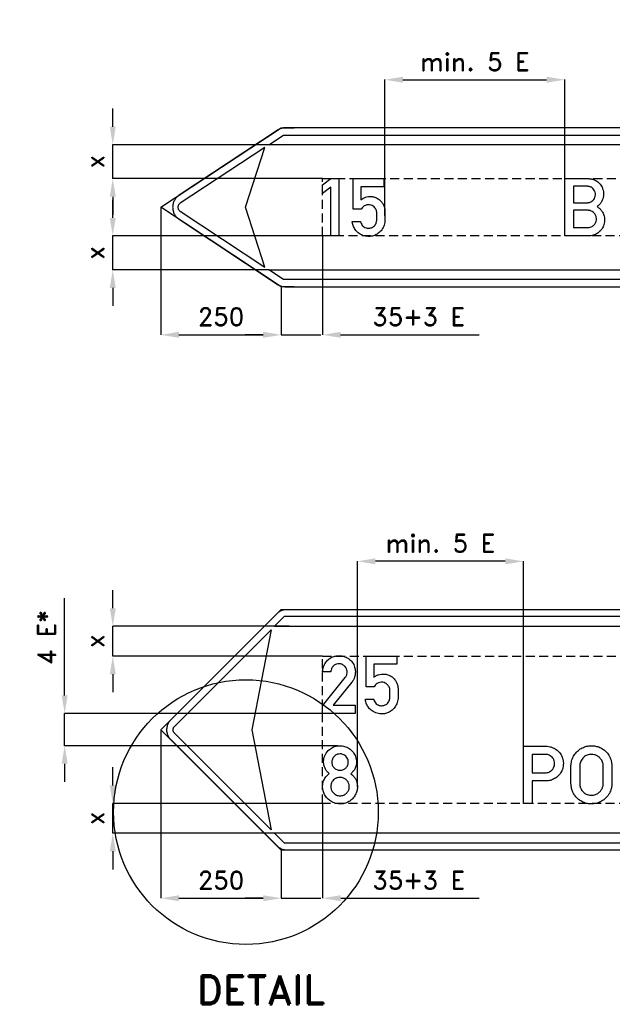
# Model space of a CAD drawing. Header units: millimetres. Extents: x -543 to 12818, y -320 to 1725.
# Tile 1 of 5: x -543 to 688, y -320 to 1725. Entities that reach past the tile are written whole.
import ezdxf

# ---------------------------------------------------------------- set-up
doc = ezdxf.new("R2010")
doc.units = ezdxf.units.MM
doc.header["$LTSCALE"] = 5
doc.linetypes.add('ČÁRKOVANÁX2', pattern=[1.5, 1, -0.5])
doc.layers.add('Kóty', color=2, linetype='Continuous')
doc.layers.add('Značka', color=7, linetype='Continuous')
doc.styles.get("Standard").update_dxf_attribs({"font": 'romand.shx', "height": 37.5})
doc.dimstyles.get("Standard").update_dxf_attribs({"dimtxt": 37.5, "dimasz": 37.5, "dimexe": 0.18, "dimexo": 0.0625, "dimgap": 18.75, "dimtad": 1, "dimdec": 0, "dimzin": 0, "dimdsep": 46, "dimtxsty": 'Standard', "dimcen": 0.09, "dimadec": 0, "dimazin": 0, "dimtfac": 1, "dimtdec": 0, "dimtofl": 0, "dimtmove": 0, "dimatfit": 3, "dimfxl": 1, "dimtolj": 1, "dimtzin": 0, "dimarcsym": 0})

# ---------------------------------------------------------------- blocks, each defined once
blk = doc.blocks.new('*D0')
at = {"layer": 'Defpoints', "color": 0, "transparency": 16777216}
for p in [(-250, 250), (0, 0), (0, -100)]:
    blk.add_point(p, dxfattribs=at)
at = {"layer": 'Kóty', "color": 0, "lineweight": -2, "transparency": 16777216}
for p, q in [((-250, 249.9), (-250, -100.2)), ((0, -0.1), (0, -100.2)), ((-212.5, -100), (-37.5, -100))]:
    blk.add_line(p, q, dxfattribs=at)
at = {"layer": 'Kóty', "color": 0, "transparency": 16777216}
for points in [[(-212.5, -93.8), (-212.5, -106.2), (-250, -100)], [(-37.5, -93.8), (-37.5, -106.2), (0, -100)]]:
    blk.add_solid(points, dxfattribs=at)
at = {"layer": 'Kóty', "color": 0, "transparency": 16777216, "insert": (-125, -62.5), "char_height": 37.5, "attachment_point": 5}
blk.add_mtext('\\A1;250', dxfattribs=at)
blk = doc.blocks.new('*D1')
at = {"layer": 'Defpoints', "color": 0, "transparency": 16777216}
for p in [(86, 97), (0, -0.1), (86, -100)]:
    blk.add_point(p, dxfattribs=at)
at = {"layer": 'Kóty', "color": 0, "lineweight": -2, "transparency": 16777216}
for p, q in [((86, 96.9), (86, -100.2)), ((0, -0.1), (0, -100.2)), ((-37.5, -100), (-75, -100)), ((123.5, -100), (411, -100))]:
    blk.add_line(p, q, dxfattribs=at)
at = {"layer": 'Kóty', "color": 0, "transparency": 16777216}
for points in [[(-37.5, -93.8), (-37.5, -106.2), (0, -100)], [(123.5, -93.8), (123.5, -106.2), (86, -100)]]:
    blk.add_solid(points, dxfattribs=at)
at = {"layer": 'Kóty', "color": 0, "transparency": 16777216, "insert": (286, -62.5), "char_height": 37.5, "attachment_point": 5}
blk.add_mtext('\\A1;35+3 E', dxfattribs=at)
blk = doc.blocks.new('*D2')
at = {"layer": 'Defpoints', "color": 0, "transparency": 16777216}
for p in [(86, 97), (-350, 35), (16, 35)]:
    blk.add_point(p, dxfattribs=at)
at = {"layer": 'Kóty', "color": 0, "lineweight": -2, "transparency": 16777216}
for p, q in [((-350, 134.5), (-350, 172)), ((85.9, 97), (-350.2, 97)), ((15.9, 35), (-350.2, 35)), ((-350, -2.5), (-350, -40))]:
    blk.add_line(p, q, dxfattribs=at)
at = {"layer": 'Kóty', "color": 0, "transparency": 16777216}
for points in [[(-356.2, 134.5), (-343.7, 134.5), (-350, 97)], [(-356.2, -2.5), (-343.7, -2.5), (-350, 35)]]:
    blk.add_solid(points, dxfattribs=at)
at = {"layer": 'Kóty', "color": 0, "transparency": 16777216, "insert": (-387.5, 66), "char_height": 37.5, "attachment_point": 5, "rotation": 90}
blk.add_mtext('\\A1;x', dxfattribs=at)
blk = doc.blocks.new('*D3')
at = {"layer": 'Defpoints', "color": 0, "transparency": 16777216}
for p in [(-350, 465), (16.6, 465), (86, 403)]:
    blk.add_point(p, dxfattribs=at)
at = {"layer": 'Kóty', "color": 0, "lineweight": -2, "transparency": 16777216}
for p, q in [((-350, 502.5), (-350, 540)), ((16.5, 465), (-350.2, 465)), ((85.9, 403), (-350.2, 403)), ((-350, 365.5), (-350, 328))]:
    blk.add_line(p, q, dxfattribs=at)
at = {"layer": 'Kóty', "color": 0, "transparency": 16777216}
for points in [[(-356.2, 502.5), (-343.7, 502.5), (-350, 465)], [(-356.2, 365.5), (-343.7, 365.5), (-350, 403)]]:
    blk.add_solid(points, dxfattribs=at)
at = {"layer": 'Kóty', "color": 0, "transparency": 16777216, "insert": (-387.5, 434), "char_height": 37.5, "attachment_point": 5, "rotation": 90}
blk.add_mtext('\\A1;x', dxfattribs=at)
blk = doc.blocks.new('*D4')
at = {"layer": 'Defpoints', "color": 0, "transparency": 16777216}
for p in [(-450, 284), (86, 284), (117.7, 216.8)]:
    blk.add_point(p, dxfattribs=at)
at = {"layer": 'Kóty', "color": 0, "lineweight": -2, "transparency": 16777216}
for p, q in [((-450, 321.5), (-450, 523.3)), ((85.9, 284), (-450.2, 284)), ((117.7, 216.8), (-450.2, 216.8)), ((-450, 179.3), (-450, 141.8))]:
    blk.add_line(p, q, dxfattribs=at)
at = {"layer": 'Kóty', "color": 0, "transparency": 16777216}
for points in [[(-456.2, 321.5), (-443.7, 321.5), (-450, 284)], [(-456.2, 179.3), (-443.7, 179.3), (-450, 216.8)]]:
    blk.add_solid(points, dxfattribs=at)
at = {"layer": 'Kóty', "color": 0, "transparency": 16777216, "insert": (-487.5, 441.1), "char_height": 37.5, "attachment_point": 5, "rotation": 90}
blk.add_mtext('\\A1;4 E*', dxfattribs=at)
blk = doc.blocks.new('*D5')
at = {"layer": 'Defpoints', "color": 0, "transparency": 16777216}
for p in [(-250.1, 1335.5), (-0.1, 1170.5), (-0.1, 1070.5)]:
    blk.add_point(p, dxfattribs=at)
at = {"layer": 'Kóty', "color": 0, "lineweight": -2, "transparency": 16777216}
for p, q in [((-250.1, 1335.5), (-250.1, 1070.4)), ((-0.1, 1170.5), (-0.1, 1070.4)), ((-212.6, 1070.5), (-37.6, 1070.5))]:
    blk.add_line(p, q, dxfattribs=at)
at = {"layer": 'Kóty', "color": 0, "transparency": 16777216}
for points in [[(-212.6, 1076.8), (-212.6, 1064.3), (-250.1, 1070.5)], [(-37.6, 1076.8), (-37.6, 1064.3), (-0.1, 1070.5)]]:
    blk.add_solid(points, dxfattribs=at)
at = {"layer": 'Kóty', "color": 0, "transparency": 16777216, "insert": (-125.1, 1108), "char_height": 37.5, "attachment_point": 5}
blk.add_mtext('\\A1;250', dxfattribs=at)
blk = doc.blocks.new('*D6')
at = {"layer": 'Defpoints', "color": 0, "transparency": 16777216}
for p in [(85.9, 1276), (-0.1, 1120.4), (85.9, 1070.5)]:
    blk.add_point(p, dxfattribs=at)
at = {"layer": 'Kóty', "color": 0, "lineweight": -2, "transparency": 16777216}
for p, q in [((85.9, 1276), (85.9, 1070.4)), ((-0.1, 1120.4), (-0.1, 1070.4)), ((-37.6, 1070.5), (-75.1, 1070.5)), ((123.4, 1070.5), (410.9, 1070.5))]:
    blk.add_line(p, q, dxfattribs=at)
at = {"layer": 'Kóty', "color": 0, "transparency": 16777216}
for points in [[(-37.6, 1076.8), (-37.6, 1064.3), (-0.1, 1070.5)], [(123.4, 1076.8), (123.4, 1064.3), (85.9, 1070.5)]]:
    blk.add_solid(points, dxfattribs=at)
at = {"layer": 'Kóty', "color": 0, "transparency": 16777216, "insert": (285.9, 1108), "char_height": 37.5, "attachment_point": 5}
blk.add_mtext('\\A1;35+3 E', dxfattribs=at)
blk = doc.blocks.new('*D7')
at = {"layer": 'Defpoints', "color": 0, "transparency": 16777216}
for p in [(588.9, 1600.5), (588.9, 1395), (215.4, 1318.1)]:
    blk.add_point(p, dxfattribs=at)
at = {"layer": 'Kóty', "color": 0, "lineweight": -2, "transparency": 16777216}
for p, q in [((215.4, 1318.1), (215.4, 1600.7)), ((252.9, 1600.5), (551.4, 1600.5)), ((588.9, 1395.1), (588.9, 1600.7))]:
    blk.add_line(p, q, dxfattribs=at)
at = {"layer": 'Kóty', "color": 0, "transparency": 16777216}
for points in [[(252.9, 1606.8), (252.9, 1594.3), (215.4, 1600.5)], [(551.4, 1606.8), (551.4, 1594.3), (588.9, 1600.5)]]:
    blk.add_solid(points, dxfattribs=at)
at = {"layer": 'Kóty', "color": 0, "transparency": 16777216, "insert": (402.2, 1638), "char_height": 37.5, "attachment_point": 5}
blk.add_mtext('\\A1;min. 5 E', dxfattribs=at)
blk = doc.blocks.new('*D8')
at = {"layer": 'Defpoints', "color": 0, "transparency": 16777216}
for p in [(-350.1, 1276), (85.9, 1276), (-25.9, 1205.5)]:
    blk.add_point(p, dxfattribs=at)
at = {"layer": 'Kóty', "color": 0, "lineweight": -2, "transparency": 16777216}
for p, q in [((-350.1, 1313.5), (-350.1, 1351)), ((85.9, 1276), (-350.3, 1276)), ((-25.9, 1205.5), (-350.3, 1205.5)), ((-350.1, 1168), (-350.1, 1130.5))]:
    blk.add_line(p, q, dxfattribs=at)
at = {"layer": 'Kóty', "color": 0, "transparency": 16777216}
for points in [[(-356.3, 1313.5), (-343.8, 1313.5), (-350.1, 1276)], [(-356.3, 1168), (-343.8, 1168), (-350.1, 1205.5)]]:
    blk.add_solid(points, dxfattribs=at)
at = {"layer": 'Kóty', "color": 0, "transparency": 16777216, "insert": (-387.6, 1240.8), "char_height": 37.5, "attachment_point": 5, "rotation": 90}
blk.add_mtext('\\A1;x', dxfattribs=at)
blk = doc.blocks.new('*D9')
at = {"layer": 'Defpoints', "color": 0, "transparency": 16777216}
for p in [(-350.1, 1465.5), (-25.9, 1465.5), (85.9, 1395)]:
    blk.add_point(p, dxfattribs=at)
at = {"layer": 'Kóty', "color": 0, "lineweight": -2, "transparency": 16777216}
for p, q in [((-350.1, 1503), (-350.1, 1540.5)), ((-25.9, 1465.5), (-350.3, 1465.5)), ((85.9, 1395), (-350.3, 1395)), ((-350.1, 1357.5), (-350.1, 1320))]:
    blk.add_line(p, q, dxfattribs=at)
at = {"layer": 'Kóty', "color": 0, "transparency": 16777216}
for points in [[(-356.3, 1503), (-343.8, 1503), (-350.1, 1465.5)], [(-356.3, 1357.5), (-343.8, 1357.5), (-350.1, 1395)]]:
    blk.add_solid(points, dxfattribs=at)
at = {"layer": 'Kóty', "color": 0, "transparency": 16777216, "insert": (-387.6, 1430.3), "char_height": 37.5, "attachment_point": 5, "rotation": 90}
blk.add_mtext('\\A1;x', dxfattribs=at)
blk = doc.blocks.new('*D14')
at = {"layer": 'Defpoints', "color": 0, "transparency": 16777216}
for p in [(158.3, 600), (503, 216), (158.3, 131.2)]:
    blk.add_point(p, dxfattribs=at)
at = {"layer": 'Kóty', "color": 0, "lineweight": -2, "transparency": 16777216}
for p, q in [((158.3, 131.2), (158.3, 600.2)), ((465.5, 600), (195.8, 600)), ((503, 216.1), (503, 600.2))]:
    blk.add_line(p, q, dxfattribs=at)
at = {"layer": 'Kóty', "color": 0, "transparency": 16777216}
for points in [[(195.8, 606.2), (195.8, 593.7), (158.3, 600)], [(465.5, 606.2), (465.5, 593.7), (503, 600)]]:
    blk.add_solid(points, dxfattribs=at)
at = {"layer": 'Kóty', "color": 0, "transparency": 16777216, "insert": (330.7, 637.5), "char_height": 37.5, "attachment_point": 5}
blk.add_mtext('\\A1;min. 5 E', dxfattribs=at)

msp = doc.modelspace()

# ---------------------------------------------------------------- linework, layer by layer
msp.add_lwpolyline([(26.6, 1170.5), (-0.1, 1170.5), (-250.1, 1335.5), (-0.1, 1500.5), (26.6, 1500.5)])
at = {"layer": 'Kóty'}
for points in [[(-350.1, 1395), (-350.1, 1465.5)], [(-350.1, 1205.5), (-350.1, 1276)], [(-0.1, 1070.5), (82.5, 1070.5)], [(-350, 403), (-350, 465)], [(-450, 216.8), (-450, 284)], [(-350, 35), (-350, 96.9)], [(0, -100), (82.5, -100)]]:
    msp.add_lwpolyline(points, dxfattribs=at)
at = {"layer": 'Značka', "color": 5}
for points in [[(1744.9, 1500.5), (7.4, 1500.5), (6.7, 1500.5), (6, 1500.5, 0.031279), (3.1, 1500.2, 0.030292), (0.2, 1499.5, 0.031362), (-2.5, 1498.5, 0.034709), (-5.1, 1497.2), (-5.7, 1496.8), (-6.3, 1496.4), (-212.1, 1360.6), (-213.3, 1359.7), (-214.5, 1358.8, 0.052611), (-218.7, 1354.7, 0.052754), (-222, 1349.8, 0.065591), (-224.8, 1342.9, 0.065814), (-225.6, 1335.5, 0.065502), (-224.7, 1328.2, 0.063862), (-222, 1321.3, 0.052739), (-218.8, 1316.4, 0.057593), (-214.5, 1312.3), (-213.3, 1311.4), (-212.1, 1310.5), (-6.3, 1174.7), (-5.7, 1174.3), (-5.1, 1173.9, 0.031255), (-2.5, 1172.6, 0.030313), (0.2, 1171.6, 0.031363), (3.1, 1170.9, 0.0347), (6, 1170.6), (6.7, 1170.6), (7.4, 1170.5), (1744.9, 1170.5, 0.003568)], [(1454.9, 1465.5), (-25.9, 1465.5), (4.4, 1485.5), (1744.9, 1485.5, -0.00359)], [(-34.2, 1211.1), (-74.2, 1335.5), (-34.2, 1460), (-210.2, 1343.9), (-210.6, 1343.6), (-211, 1343.3, 0.052598), (-212.4, 1341.9, 0.052763), (-213.5, 1340.3, 0.065595), (-214.4, 1338, 0.065813), (-214.7, 1335.5, 0.065502), (-214.4, 1333.1, 0.06386), (-213.5, 1330.8, 0.05275), (-212.4, 1329.2, 0.057607), (-211, 1327.8), (-210.6, 1327.5), (-210.2, 1327.2), (-34.2, 1211.1)], [(164.7, 1305.7), (164.9, 1305), (165.1, 1304.2, 0.061321), (167.1, 1299.9, 0.076051), (170.1, 1296.3, 0.081245), (173.9, 1293.6, 0.074046), (178.5, 1292.2, 0.102547), (185.6, 1292.5, 0.116968), (191.9, 1295.5, 0.07231), (194.8, 1298.5, 0.058801), (196.9, 1302.1, 0.043861), (197.9, 1305.2, 0.050818), (198.4, 1308.3, 0.010876), (198.4, 1309.1, 0.003619), (198.4, 1310), (198.4, 1324.4, 0.008536), (198.3, 1326.1, 0.025954), (198.1, 1327.7, 0.068285), (196.8, 1331.2, 0.054033), (194.7, 1334.3, 0.069253), (191.1, 1337.8, 0.08054), (186.6, 1340.1, 0.097812), (180.7, 1340.9, 0.091138), (174.7, 1339.5, 0.085464), (170, 1336.6, 0.103685), (166.7, 1332.3), (166.4, 1331.8), (166.2, 1331.3), (149.5, 1331.3), (149.5, 1395), (213.2, 1395), (213.2, 1378.1), (165.4, 1378.1), (165.4, 1351.3), (167.3, 1352.6), (169.4, 1353.9, -0.051742), (175, 1356.4, -0.052712), (181, 1357.7, -0.06579), (188.6, 1357.7, -0.065562), (196, 1355.7, -0.069358), (203.1, 1351.8, -0.071356), (208.9, 1346.1, -0.059652), (212.5, 1340.2, -0.053804), (214.7, 1333.7, -0.024795), (215.2, 1331, -0.033753), (215.4, 1328.3), (215.4, 1328), (215.4, 1327.6), (215.4, 1308.5, -0.001761), (215.4, 1307.7, -0.005322), (215.4, 1306.8, -0.045325), (214.6, 1301.4, -0.04367), (212.9, 1296.1, -0.080867), (207.3, 1286.9, -0.084535), (199.1, 1280, -0.069816), (191.4, 1276.4, -0.066782), (182.9, 1275, -0.084631), (171.7, 1276.3, -0.088725), (161.6, 1281.3, -0.074193), (154.9, 1287.6, -0.07096), (150.2, 1295.5, -0.035766), (148.6, 1299.8, -0.037177), (147.7, 1304.2), (147.6, 1304.9), (147.5, 1305.7), (164.7, 1305.7)], [(588.9, 1276), (588.9, 1395), (637.8, 1395), (639, 1395, -0.006987), (640.2, 1394.9, -0.053522), (647, 1393.8, -0.058869), (653.3, 1391.1, -0.084093), (661.1, 1385.2, -0.083995), (666.5, 1377, -0.052903), (668.7, 1371.3, -0.048086), (669.6, 1365.3, -0.047689), (669.4, 1359.2, -0.051704), (668.1, 1353.2, -0.057806), (665.3, 1347, -0.056924), (661.2, 1341.6, -0.018975), (659.6, 1340, -0.01917), (658, 1338.6, -0.007456), (657.1, 1337.9), (656.2, 1337.2), (657.4, 1336.3, -0.007109), (658.6, 1335.4, -0.045524), (663.5, 1330.9, -0.053982), (667.5, 1325.4, -0.077429), (671, 1316.9, -0.07632), (671.8, 1307.6, -0.08493), (669.7, 1297.3, -0.082717), (664.3, 1288.3, -0.067284), (658.3, 1282.4, -0.067548), (650.9, 1278.3, -0.045462), (645.7, 1276.7, -0.04876), (640.3, 1276.1, -0.00711), (639.3, 1276, -0.00231), (638.3, 1276), (588.9, 1276)], [(607, 1379.1), (607, 1345.1), (635.6, 1345.1, 0.005386), (636.7, 1345.1, 0.01603), (637.8, 1345.2, 0.091636), (642.9, 1346.6, 0.08074), (647.3, 1349.7, 0.081301), (650.6, 1353.9, 0.086101), (652.4, 1358.9, 0.08746), (652.6, 1364.4, 0.085838), (650.9, 1369.7, 0.08193), (647.9, 1374, 0.078649), (643.6, 1377.1, 0.046711), (641, 1378.3, 0.054004), (638.2, 1378.9, 0.009065), (637.6, 1379), (637, 1379.1), (607, 1379.1)], [(607.1, 1329.2), (607.1, 1293.2), (635.7, 1293.2, 0.003564), (636.7, 1293.2, 0.010909), (637.8, 1293.3, 0.058711), (642.1, 1294, 0.063112), (646.1, 1295.9, 0.084062), (650.5, 1299.5, 0.085723), (653.5, 1304.4, 0.082254), (654.8, 1309.7, 0.080964), (654.4, 1315.1, 0.088837), (652.1, 1320.7, 0.084254), (648, 1325.3, 0.065593), (644.2, 1327.8, 0.080403), (640.1, 1329, 0.018305), (638.9, 1329.1, 0.006108), (637.7, 1329.2), (607.1, 1329.2)], [(-25.9, 1205.5), (1454.9, 1205.5, 0.003559)], [(1745, 0), (10.4, 0), (9.4, 0, -0.008086), (8.4, 0.1, -0.042027), (4.5, 0.7, -0.040908), (0.8, 1.9, -0.042264), (-2.7, 3.7, -0.046627), (-5.9, 6), (-6.6, 6.6), (-7.3, 7.3), (-228.8, 228.8), (-229.9, 229.9), (-230.9, 231.1, -0.055714), (-234.3, 236.3, -0.056165), (-236.6, 242.2, -0.06969), (-237.6, 250, -0.068356), (-236.6, 257.8, -0.056428), (-234.4, 263.7, -0.061123), (-230.9, 268.9, -0.012184), (-229.9, 270.1), (-228.8, 271.2), (-7.3, 492.7), (-6.6, 493.4), (-5.9, 494, -0.042026), (-2.7, 496.3, -0.040914), (0.8, 498.1, -0.042271), (4.5, 499.3, -0.046627), (8.4, 499.9), (9.4, 500), (10.4, 500), (1745, 500, -0.003587)], [(-20.9, 457.9), (-60.9, 250), (-20.9, 42.1), (-221.8, 242.9), (-222.1, 243.3), (-222.5, 243.7, -0.055716), (-223.6, 245.4, -0.056168), (-224.4, 247.4, -0.06969), (-224.7, 250, -0.068358), (-224.4, 252.6, -0.056432), (-223.6, 254.6, -0.061126), (-222.5, 256.3), (-222.1, 256.7), (-221.8, 257.1), (-20.9, 457.9)], [(86, 284), (86, 299.9), (132.5, 358.5, 0.004057), (133.2, 359.3, 0.012132), (133.9, 360.2, 0.082992), (136.4, 365.5, 0.094408), (137, 371.4, 0.09214), (135.7, 376.6, 0.084041), (132.7, 381.2, 0.098132), (127.5, 385.3, 0.106053), (121.1, 387, 0.106168), (114.6, 386.2, 0.099957), (108.8, 382.9, 0.083722), (105.3, 378.7, 0.091654), (103.4, 373.8, 0.02616), (103.1, 371.9, 0.008693), (102.9, 370.1), (86, 370.1, -0.003378), (86, 371.7, -0.010134), (86.1, 373.3, -0.059427), (87.5, 380.4, -0.058236), (90.6, 387.1, -0.072153), (96.2, 394.4, -0.072222), (103.7, 399.8, -0.061477), (110.9, 402.8, -0.059944), (118.6, 403.9, -0.083061), (129.6, 402.6, -0.08705), (139.6, 397.8, -0.087764), (147.6, 390.1, -0.087798), (152.5, 380.2, -0.068484), (154, 371.7, -0.062423), (153.3, 363.1, -0.050685), (151.4, 356.7, -0.06184), (148.2, 351, -0.00834), (147.6, 350.1, -0.002779), (146.9, 349.2), (108.2, 301), (153.9, 301), (153.9, 284), (86, 284)], [(191.9, 313.7), (192.1, 312.9), (192.3, 312.2, 0.061327), (194.3, 307.8, 0.076051), (197.3, 304.2, 0.081239), (201.2, 301.6, 0.074028), (205.7, 300.2, 0.102539), (212.8, 300.4, 0.116978), (219.1, 303.5, 0.072325), (222, 306.5, 0.058812), (224.1, 310.1, 0.04384), (225.2, 313.1, 0.050826), (225.6, 316.2), (225.6, 317.1), (225.7, 317.9), (225.7, 332.3), (225.5, 334, 0.025975), (225.3, 335.7, 0.068288), (224, 339.1, 0.054042), (222, 342.2, 0.069267), (218.3, 345.8, 0.080551), (213.8, 348, 0.097812), (207.9, 348.9, 0.091133), (201.9, 347.4, 0.085478), (197.2, 344.6, 0.103678), (193.9, 340.3), (193.6, 339.8), (193.4, 339.2), (176.7, 339.2), (176.7, 403), (240.4, 403), (240.4, 386), (192.6, 386), (192.6, 359.3, -0.005073), (194.6, 360.6, -0.015229), (196.6, 361.8, -0.051731), (202.2, 364.3, -0.052708), (208.2, 365.6, -0.065798), (215.9, 365.6, -0.065552), (223.3, 363.6, -0.069371), (230.4, 359.7, -0.071359), (236.1, 354, -0.059639), (239.7, 348.2, -0.053792), (241.9, 341.6, -0.024797), (242.4, 339, -0.033756), (242.6, 336.3), (242.6, 335.9), (242.6, 335.6), (242.6, 316.5), (242.6, 315.6), (242.6, 314.8, -0.045319), (241.8, 309.3, -0.043675), (240.1, 304.1, -0.080874), (234.5, 294.9, -0.084533), (226.3, 287.9, -0.069813), (218.6, 284.3, -0.066782), (210.2, 283, -0.084625), (199, 284.3, -0.088729), (188.9, 289.2, -0.07419), (182.1, 295.5, -0.070964), (177.4, 303.5, -0.035763), (175.8, 307.7, -0.037183), (174.9, 312.1), (174.8, 312.9), (174.8, 313.7), (191.9, 313.7)], [(99.6, 158.9), (98, 160.4, -0.013573), (96.4, 161.9, -0.053045), (92.5, 167, -0.056322), (89.7, 172.9, -0.074006), (88, 181.2, -0.0699), (88.7, 189.7, -0.09817), (93.6, 201.6, -0.100617), (102.6, 210.7, -0.080448), (111.4, 215.2, -0.075911), (121.2, 216.8, -0.078226), (131.6, 215.5, -0.081327), (141, 211.1, -0.076774), (148.3, 204.7, -0.07424), (153.3, 196.4, -0.086925), (156.2, 185.4, -0.097618), (154.9, 174.1, -0.069322), (151.9, 167, -0.065634), (147, 161, -0.011002), (145.8, 159.8), (144.6, 158.7), (146.6, 157, -0.016432), (148.5, 155.3, -0.049537), (152.5, 150.6, -0.049116), (155.5, 145.3, -0.057978), (157.7, 138.4, -0.057681), (158.3, 131.1, -0.065984), (157.2, 122.6, -0.061525), (153.9, 114.7, -0.069164), (148.1, 106.7, -0.073506), (140.4, 100.7, -0.076285), (131, 96.9, -0.072985), (120.8, 96, -0.078096), (110.2, 97.9, -0.08033), (100.7, 103, -0.115021), (90, 115.5, -0.124813), (86, 131.3, -0.083779), (87.2, 141.4, -0.083148), (91.5, 150.4, -0.03822), (94.6, 154.2, -0.030578), (98.1, 157.6), (98.8, 158.2), (99.6, 158.9)], [(503, 97), (503, 216), (551.1, 216), (551.8, 215.9), (552.5, 215.8, -0.025345), (558.6, 214.7, -0.042925), (564.5, 212.8, -0.079588), (573.3, 207.5, -0.076491), (580.1, 199.8, -0.076893), (584.6, 190.7, -0.075739), (586.1, 180.5, -0.094033), (584, 167.5, -0.098358), (577.2, 156.1, -0.073292), (570, 149.7, -0.067692), (561.4, 145.6, -0.034206), (556.9, 144.4, -0.03788), (552.3, 143.8, -0.004946), (551.5, 143.8, -0.001645), (550.8, 143.7), (521.2, 143.7), (521.2, 97), (503, 97)], [(602, 175.6), (602, 176.6), (602.1, 177.5, -0.030684), (602.7, 182.5, -0.031064), (604, 187.4, -0.066293), (608.6, 197.2, -0.06848), (615.6, 205.5, -0.061862), (623.3, 211.3, -0.059929), (632.2, 215, -0.057343), (641.4, 216.8, -0.057582), (650.7, 216.4, -0.056914), (659.7, 214.2, -0.057498), (667.8, 210, -0.05538), (674.8, 204.4, -0.05346), (680.3, 197.4, -0.043035), (683.6, 191.4, -0.048855), (685.8, 184.9, -0.022703), (686.4, 181.4), (686.9, 177.8), (686.9, 177.3), (687, 176.7), (687, 136.8), (686.9, 135.9), (686.8, 135, -0.035769), (685.5, 127.6, -0.047843), (683, 120.5, -0.078793), (676.7, 110.6, -0.073098), (667.6, 102.9, -0.060118), (659, 98.5, -0.059846), (649.6, 96.3, -0.071111), (637.9, 96.4, -0.074186), (626.7, 99.8, -0.066041), (617.9, 105.1, -0.061698), (610.7, 112.5, -0.047092), (606.6, 118.9, -0.053883), (603.8, 125.9, -0.030237), (602.8, 130.5, -0.017686), (602.2, 135.3), (602.1, 136.4), (602, 137.4), (602, 175.6)], [(122.2, 199.8, 0.080317), (116.8, 199, 0.085964), (112, 196.5, 0.116246), (107, 190.7, 0.119276), (105.1, 183.3, 0.107902), (106.1, 176.7, 0.106441), (109.7, 171.1, 0.104983), (115.2, 167.2, 0.100136), (121.8, 165.9, 0.094739), (127.9, 166.8, 0.098513), (133.3, 169.9, 0.106668), (137.6, 175.4, 0.108974), (139.2, 182.1, 0.076152), (138.8, 186.7, 0.070395), (137.1, 190.9, 0.074712), (134, 195, 0.078342), (129.9, 198, 0.064618), (126.2, 199.4, 0.061613), (122.2, 199.8)], [(521.2, 198.9), (521.2, 160.6), (549.4, 160.6), (549.9, 160.6, 0.00761), (550.5, 160.7, 0.067129), (554.5, 161.4, 0.057723), (558.2, 163, 0.07173), (562.4, 166.3, 0.074477), (565.6, 170.6, 0.068279), (567.4, 175.1, 0.065317), (567.9, 179.9, 0.077198), (567.1, 185.7, 0.083739), (564.5, 190.9, 0.073391), (561, 194.6, 0.066083), (556.7, 197.2, 0.042668), (553.8, 198.3, 0.049247), (550.7, 198.9), (550.2, 198.9), (549.8, 198.9), (521.2, 198.9)], [(620.1, 175.5), (620.1, 137.4), (620.1, 136.7), (620.2, 136, 0.037583), (620.8, 132.2, 0.041677), (622.1, 128.6, 0.062897), (624.8, 123.7, 0.060177), (628.8, 119.6, 0.059422), (633.3, 116.5, 0.064324), (638.5, 114.6, 0.050517), (642.8, 113.9, 0.044569), (647.1, 114.1, 0.073908), (654.4, 116, 0.085003), (660.7, 120.1, 0.073624), (665, 125, 0.063574), (667.7, 130.9, 0.033208), (668.5, 133.8, 0.042658), (668.9, 136.8), (668.9, 137.2), (668.9, 137.5), (668.9, 175.4), (669, 176.1), (668.9, 176.8, 0.062614), (668.3, 180.9, 0.048325), (666.7, 184.9, 0.076911), (662.3, 191.3, 0.083777), (656.2, 195.9, 0.069867), (650.5, 198.2, 0.066674), (644.3, 198.9, 0.088522), (635.8, 197.4, 0.098125), (628.5, 193.1, 0.062838), (624.9, 189.1, 0.051401), (622.3, 184.5, 0.039542), (620.9, 180.7, 0.050734), (620.2, 176.8), (620.1, 176.2), (620.1, 175.5)], [(122.2, 151.1, 0.045287), (118.8, 150.8, 0.047545), (115.5, 149.9, 0.072356), (110.8, 147.4, 0.073226), (107, 143.7, 0.090614), (103.9, 137.9, 0.092284), (103, 131.3, 0.096895), (104.5, 124.6, 0.096607), (108.3, 118.8, 0.105783), (114.6, 114.4, 0.10569), (122.2, 112.9, 0.10175), (129.4, 114.2, 0.102474), (135.5, 118.3, 0.096588), (139.6, 123.9, 0.094967), (141.3, 130.6, 0.080067), (140.9, 136.3, 0.079526), (138.8, 141.5, 0.085884), (134.7, 146.5, 0.087521), (129.3, 149.7, 0.051608), (125.9, 150.8, 0.047117), (122.2, 151.1)], [(1454.9, 35), (-13.9, 35), (6.1, 15), (1744.9, 15, 0.003577)]]:
    msp.add_lwpolyline(points, format="xyb", dxfattribs=at)
for points in [[(102.8, 1276), (102.8, 1377), (85.9, 1364.3), (85.9, 1382.3), (103, 1395.1), (119.8, 1395.1), (119.8, 1276), (102.8, 1276)], [(1744.9, 1185.5), (4.4, 1185.5), (-25.9, 1205.5)], [(1744.9, 485), (6.1, 485), (-13.9, 465)], [(-13.9, 465), (1454.9, 465)]]:
    msp.add_lwpolyline(points, dxfattribs=at)
at = {"layer": 'Značka', "color": 6, "linetype": 'ČÁRKOVANÁX2', "ltscale": 3.75}
for points in [[(85.9, 1276), (85.9, 1395), (1423.9, 1395), (1423.9, 1276), (85.9, 1276)], [(86, 97), (86, 403), (1423.9, 403), (1423.9, 97), (86, 97)]]:
    msp.add_lwpolyline(points, dxfattribs=at)
at = {"layer": 'Značka', "color": 7}
msp.add_lwpolyline([(26.6, 0), (0, 0), (-250, 250), (0, 500), (26.6, 500)], dxfattribs=at)
msp.add_circle((-73.4, 78.9), 275, dxfattribs=at)

# ---------------------------------------------------------------- texts
at = {"layer": 'Značka', "color": 7, "insert": (-42.8, -290.4), "char_height": 60, "attachment_point": 5}
msp.add_mtext('\\A1;DETAIL', dxfattribs=at)

# ---------------------------------------------------------------- dimensions: what is measured, and where the dimension line sits
at = {"layer": 'Kóty'}
for base, p1, p2, text, picture, middle in [((588.9, 1600.5), (215.4, 1318.1), (588.9, 1395), 'min. 5 E', '*D7', (402.2, 1638)), ((85.9, 1070.5), (-0.1, 1120.4), (85.9, 1276), '35+3 E', '*D6', (285.9, 1108)), ((158.3, 600), (503, 216), (158.3, 131.2), 'min. 5 E', '*D14', (330.7, 637.5)), ((86, -100), (0, -0.1), (86, 97), '35+3 E', '*D1', (286, -62.5))]:
    dim = msp.add_linear_dim(base=base, p1=p1, p2=p2, text=text, dimstyle='Standard', dxfattribs=at)
    dim.commit()
    dim.dimension.update_dxf_attribs({"geometry": picture, "text_midpoint": middle})
for base, p1, p2, text, picture, middle in [((-350.1, 1465.5), (85.9, 1395), (-25.9, 1465.5), 'x', '*D9', (-387.6, 1430.3)), ((-350.1, 1276), (-25.9, 1205.5), (85.9, 1276), 'x', '*D8', (-387.6, 1240.8)), ((-350, 465), (86, 403), (16.6, 465), 'x', '*D3', (-387.5, 434)), ((-450, 284), (117.7, 216.8), (86, 284), '4 E*', '*D4', (-487.5, 441.1)), ((-350, 35), (86, 97), (16, 35), 'x', '*D2', (-387.5, 66))]:
    dim = msp.add_linear_dim(base=base, p1=p1, p2=p2, angle=90, text=text, dimstyle='Standard', dxfattribs=at)
    dim.commit()
    dim.dimension.update_dxf_attribs({"geometry": picture, "text_midpoint": middle})
for base, p1, p2, picture, middle in [((-0.1, 1070.5), (-250.1, 1335.5), (-0.1, 1170.5), '*D5', (-125.1, 1108)), ((0, -100), (-250, 250), (0, 0), '*D0', (-125, -62.5))]:
    dim = msp.add_linear_dim(base=base, p1=p1, p2=p2, dimstyle='Standard', dxfattribs=at)
    dim.commit()
    dim.dimension.update_dxf_attribs({"geometry": picture, "text_midpoint": middle})

doc.saveas('drawing.dxf')
